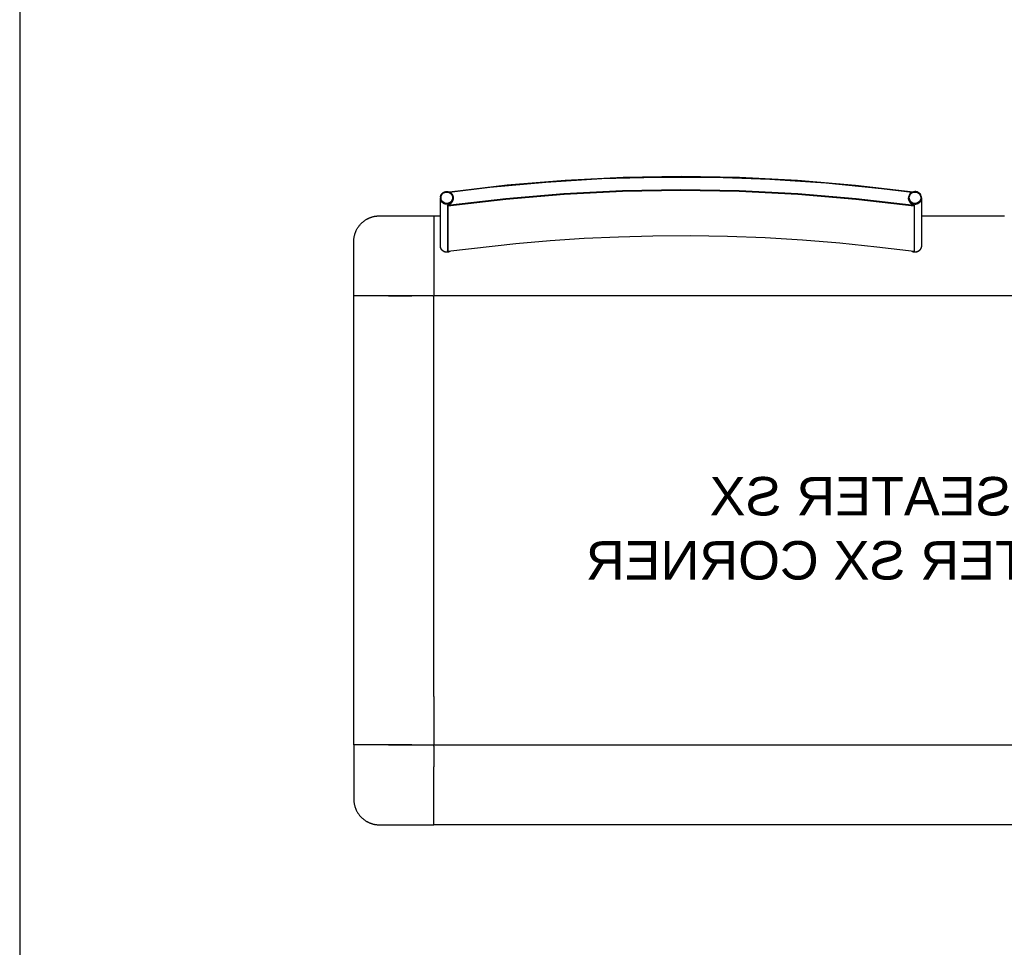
# Model space of a CAD drawing. Header units: millimetres. Extents: x -1470 to 7470, y -12049 to 6674.
# Tile 18 of 58: x -1470 to 65, y -3666 to -2219. Entities that reach past the tile are written whole.
import ezdxf

# ---------------------------------------------------------------- set-up
doc = ezdxf.new("R2010")
doc.units = ezdxf.units.MM
doc.header["$LTSCALE"] = 10
doc.layers.get('0').update_dxf_attribs({"true_color": 0x000000})
doc.styles.add('Arial Normale', font='txt')

msp = doc.modelspace()

# ---------------------------------------------------------------- linework, layer by layer
at = {"color": 18, "linetype": 'Continuous', "lineweight": 25, "true_color": 0x000000}
for p, q in [((-949.6, -2649.9), (-949.5, -2565.2)), ((-826.6, -2649.9), (-949.6, -2649.9)), ((-859.2, -3349.9), (-949.6, -3349.9)), ((-949.6, -3349.9), (-949.5, -3434.7))]:
    msp.add_line(p, q, dxfattribs=at)
at = {"color": 1, "true_color": 0xff0000}
msp.add_lwpolyline([(-1470.5, -5112.7), (7412.8, -5112.7), (7412.8, 674.6), (-1470.5, 674.6)], close=True, dxfattribs=at)
at = {"color": 18, "linetype": 'Continuous', "lineweight": 25, "true_color": 0x000000}
for points in [[(-800.4, -2487.3), (-710.4, -2476.8), (-620.1, -2469.2), (-529.6, -2464.7), (-439, -2463.2), (-348.4, -2464.7), (-257.9, -2469.3), (-167.5, -2476.9), (-77.5, -2487.5)], [(-800.3, -2488.2), (-737.3, -2480.5), (-650.3, -2472.4), (-563.1, -2467), (-475.7, -2464.5), (-388.3, -2464.7), (-300.9, -2467.7), (-213.8, -2473.6), (-126.8, -2482.2), (-79, -2488.2)], [(-803.3, -2508.6), (-712.7, -2497.9), (-621.9, -2490.2), (-530.8, -2485.6), (-439.6, -2484.1), (-348.5, -2485.6), (-257.4, -2490.2), (-166.5, -2497.9), (-76, -2508.6)], [(-803.1, -2509.6), (-712.6, -2498.8), (-621.8, -2491.2), (-530.8, -2486.6), (-439.6, -2485), (-348.5, -2486.6), (-257.5, -2491.2), (-166.6, -2498.8), (-76.1, -2509.6)], [(-814.5, -2495.1), (-814.6, -2496.9)], [(-814.6, -2497.1), (-814.6, -2496.9)], [(-794.6, -2497.1), (-794.6, -2497.4), (-794.7, -2497.8), (-794.7, -2498.1), (-794.7, -2498.5), (-794.8, -2498.8), (-794.9, -2499.2), (-795, -2499.5), (-795, -2499.8), (-795.2, -2500.2), (-795.3, -2500.5), (-795.4, -2500.8), (-795.5, -2501.1), (-795.7, -2501.4), (-795.8, -2501.8), (-796, -2502.1), (-796.2, -2502.3), (-796.4, -2502.6), (-796.6, -2502.9), (-796.8, -2503.2), (-797, -2503.5), (-797.2, -2503.7), (-797.5, -2504), (-797.7, -2504.2), (-798, -2504.5), (-798.2, -2504.7), (-798.5, -2504.9), (-798.8, -2505.1), (-799.1, -2505.3), (-799.4, -2505.5), (-799.7, -2505.7), (-800, -2505.8), (-800.3, -2506), (-800.6, -2506.1), (-800.9, -2506.3), (-801.2, -2506.4), (-801.6, -2506.5), (-801.9, -2506.6), (-802.2, -2506.7), (-802.6, -2506.8), (-802.9, -2506.8), (-803.3, -2506.9), (-803.6, -2506.9), (-803.9, -2507), (-804.3, -2507), (-804.6, -2507), (-805, -2507), (-805.3, -2507), (-805.7, -2506.9), (-806, -2506.9), (-806.4, -2506.8), (-806.7, -2506.8), (-807, -2506.7), (-807.4, -2506.6), (-807.7, -2506.5), (-808, -2506.4), (-808.4, -2506.3), (-808.7, -2506.1), (-809, -2506), (-809.3, -2505.8), (-809.6, -2505.7), (-809.9, -2505.5), (-810.2, -2505.3), (-810.5, -2505.1), (-810.8, -2504.9), (-811, -2504.7), (-811.3, -2504.5), (-811.5, -2504.2), (-811.8, -2504), (-812, -2503.7), (-812.3, -2503.5), (-812.5, -2503.2), (-812.7, -2502.9), (-812.9, -2502.6), (-813.1, -2502.3), (-813.3, -2502.1), (-813.4, -2501.8), (-813.6, -2501.4), (-813.7, -2501.1), (-813.9, -2500.8), (-814, -2500.5), (-814.1, -2500.2), (-814.2, -2499.8), (-814.3, -2499.5), (-814.4, -2499.2), (-814.5, -2498.8), (-814.5, -2498.5), (-814.6, -2498.1), (-814.6, -2497.8), (-814.6, -2497.4), (-814.6, -2497.1)], [(-794.6, -2497.1), (-794.6, -2497.4), (-794.7, -2497.8), (-794.7, -2498.1), (-794.7, -2498.5), (-794.8, -2498.8), (-794.9, -2499.2), (-795, -2499.5), (-795, -2499.8), (-795.2, -2500.2), (-795.3, -2500.5), (-795.4, -2500.8), (-795.5, -2501.1), (-795.7, -2501.4), (-795.8, -2501.7), (-796, -2502.1), (-796.2, -2502.3), (-796.4, -2502.6), (-796.6, -2502.9), (-796.8, -2503.2), (-797, -2503.5), (-797.2, -2503.7), (-797.5, -2504), (-797.7, -2504.2), (-798, -2504.5), (-798.2, -2504.7), (-798.5, -2504.9), (-798.8, -2505.1), (-799.1, -2505.3), (-799.4, -2505.5), (-799.7, -2505.7), (-800, -2505.8), (-800.3, -2506), (-800.6, -2506.1), (-800.9, -2506.3), (-801.2, -2506.4), (-801.6, -2506.5), (-801.9, -2506.6), (-802.2, -2506.7), (-802.6, -2506.8), (-802.9, -2506.8), (-803.3, -2506.9), (-803.6, -2506.9), (-803.9, -2507), (-804.3, -2507), (-804.6, -2507), (-805, -2507), (-805.3, -2507), (-805.7, -2506.9), (-806, -2506.9), (-806.4, -2506.8), (-806.7, -2506.8), (-807, -2506.7), (-807.4, -2506.6), (-807.7, -2506.5), (-808, -2506.4), (-808.4, -2506.3), (-808.7, -2506.1), (-809, -2506), (-809.3, -2505.8), (-809.6, -2505.7), (-809.9, -2505.5), (-810.2, -2505.3), (-810.5, -2505.1), (-810.8, -2504.9), (-811, -2504.7), (-811.3, -2504.5), (-811.5, -2504.2), (-811.8, -2504), (-812, -2503.7), (-812.3, -2503.5), (-812.5, -2503.2), (-812.7, -2502.9), (-812.9, -2502.6), (-813.1, -2502.3), (-813.3, -2502.1), (-813.4, -2501.7), (-813.6, -2501.4), (-813.7, -2501.1), (-813.9, -2500.8), (-814, -2500.5), (-814.1, -2500.2), (-814.2, -2499.8), (-814.3, -2499.5), (-814.4, -2499.2), (-814.5, -2498.8), (-814.5, -2498.5), (-814.6, -2498.1), (-814.6, -2497.8), (-814.6, -2497.4), (-814.6, -2497.1)], [(-814.6, -2571.8), (-814.6, -2497.1)], [(-814.5, -2495.1), (-814.4, -2494.7), (-814.3, -2494.4), (-814.2, -2494.1), (-814.1, -2493.7), (-814, -2493.4), (-813.8, -2493.1), (-813.7, -2492.8), (-813.5, -2492.4), (-813.4, -2492.1), (-813.2, -2491.8), (-813, -2491.5), (-812.8, -2491.3), (-812.6, -2491), (-812.4, -2490.7), (-812.1, -2490.4), (-811.9, -2490.2), (-811.7, -2489.9), (-811.4, -2489.7), (-811.2, -2489.5), (-810.9, -2489.2), (-810.6, -2489), (-810.3, -2488.8), (-810, -2488.6), (-809.7, -2488.4), (-809.4, -2488.3), (-809.1, -2488.1), (-808.8, -2488), (-808.5, -2487.8), (-808.2, -2487.7), (-807.8, -2487.6), (-807.5, -2487.5), (-807.2, -2487.4), (-806.8, -2487.3), (-806.5, -2487.2), (-806.1, -2487.2), (-805.8, -2487.1), (-805.5, -2487.1), (-805.1, -2487.1), (-804.8, -2487.1), (-804.4, -2487.1), (-804.1, -2487.1), (-803.7, -2487.1), (-803.4, -2487.1), (-803, -2487.2), (-802.7, -2487.2), (-802.3, -2487.3), (-802, -2487.4), (-801.7, -2487.5), (-801.3, -2487.6), (-801, -2487.7), (-800.7, -2487.9), (-800.4, -2488), (-800, -2488.2), (-799.7, -2488.3), (-799.4, -2488.5), (-799.1, -2488.7), (-798.9, -2488.9), (-798.6, -2489.1), (-798.3, -2489.3), (-798, -2489.5), (-797.8, -2489.8), (-797.5, -2490), (-797.3, -2490.3), (-797.1, -2490.5), (-796.8, -2490.8), (-796.6, -2491.1), (-796.4, -2491.4), (-796.2, -2491.6), (-796, -2491.9), (-795.9, -2492.2), (-795.7, -2492.6), (-795.6, -2492.9), (-795.4, -2493.2), (-795.3, -2493.5), (-795.2, -2493.8), (-795.1, -2494.2), (-795, -2494.5), (-794.9, -2494.9), (-794.8, -2495.2), (-794.7, -2495.5), (-794.7, -2495.9), (-794.7, -2496.2), (-794.6, -2496.6), (-794.6, -2496.9)], [(-794.7, -2497.1), (-794.7, -2498), (-794.7, -2498.3), (-794.7, -2498.5), (-794.8, -2498.7), (-794.8, -2498.9), (-794.8, -2499.1), (-794.8, -2499.3), (-794.9, -2499.4), (-794.9, -2499.6), (-794.9, -2499.7), (-795, -2499.9), (-795.1, -2500.2), (-795.2, -2500.4), (-795.3, -2500.7), (-795.4, -2501), (-795.5, -2501.3), (-795.7, -2501.7), (-795.8, -2502.1), (-796, -2502.5), (-796.2, -2502.7), (-796.3, -2502.9), (-796.4, -2503.1), (-796.5, -2503.3), (-796.6, -2503.5), (-796.7, -2503.7), (-797, -2504), (-797.2, -2504.4), (-797.4, -2504.6), (-797.6, -2504.8), (-797.8, -2505), (-798, -2505.2), (-798.2, -2505.4), (-798.4, -2505.6), (-798.6, -2505.8), (-798.8, -2506), (-799, -2506.2), (-799.2, -2506.4), (-799.4, -2506.5), (-799.6, -2506.7), (-799.8, -2506.9), (-800.1, -2507), (-800.3, -2507.2), (-800.5, -2507.3), (-800.8, -2507.5), (-801.2, -2507.7), (-801.5, -2507.9), (-801.9, -2508), (-802.2, -2508.2), (-802.6, -2508.3), (-802.9, -2508.5), (-803.3, -2508.6)], [(-800.4, -2487.3), (-800.4, -2488.1)], [(-800.3, -2488), (-800.4, -2487.3)], [(-794.6, -2496.9), (-794.6, -2497.1)], [(-794.6, -2497.1), (-794.6, -2497.1)], [(-84.6, -2497.1), (-84.6, -2496.9)], [(-64.6, -2497.1), (-64.6, -2497.4), (-64.7, -2497.8), (-64.7, -2498.1), (-64.7, -2498.5), (-64.8, -2498.8), (-64.9, -2499.2), (-65, -2499.5), (-65, -2499.8), (-65.2, -2500.2), (-65.3, -2500.5), (-65.4, -2500.8), (-65.5, -2501.1), (-65.7, -2501.4), (-65.8, -2501.7), (-66, -2502.1), (-66.2, -2502.3), (-66.4, -2502.6), (-66.6, -2502.9), (-66.8, -2503.2), (-67, -2503.5), (-67.2, -2503.7), (-67.5, -2504), (-67.7, -2504.2), (-68, -2504.5), (-68.2, -2504.7), (-68.5, -2504.9), (-68.8, -2505.1), (-69.1, -2505.3), (-69.4, -2505.5), (-69.7, -2505.7), (-70, -2505.8), (-70.3, -2506), (-70.6, -2506.1), (-70.9, -2506.3), (-71.2, -2506.4), (-71.6, -2506.5), (-71.9, -2506.6), (-72.2, -2506.7), (-72.6, -2506.8), (-72.9, -2506.8), (-73.3, -2506.9), (-73.6, -2506.9), (-73.9, -2507), (-74.3, -2507), (-74.6, -2507), (-75, -2507), (-75.3, -2507), (-75.7, -2506.9), (-76, -2506.9), (-76.4, -2506.8), (-76.7, -2506.8), (-77, -2506.7), (-77.4, -2506.6), (-77.7, -2506.5), (-78, -2506.4), (-78.4, -2506.3), (-78.7, -2506.1), (-79, -2506), (-79.3, -2505.8), (-79.6, -2505.7), (-79.9, -2505.5), (-80.2, -2505.3), (-80.5, -2505.1), (-80.8, -2504.9), (-81, -2504.7), (-81.3, -2504.5), (-81.5, -2504.2), (-81.8, -2504), (-82, -2503.7), (-82.3, -2503.5), (-82.5, -2503.2), (-82.7, -2502.9), (-82.9, -2502.6), (-83.1, -2502.3), (-83.3, -2502.1), (-83.4, -2501.7), (-83.6, -2501.4), (-83.7, -2501.1), (-83.9, -2500.8), (-84, -2500.5), (-84.1, -2500.2), (-84.2, -2499.8), (-84.3, -2499.5), (-84.4, -2499.2), (-84.5, -2498.8), (-84.5, -2498.5), (-84.6, -2498.1), (-84.6, -2497.8), (-84.6, -2497.4), (-84.6, -2497.1)], [(-76, -2508.6), (-76.3, -2508.5), (-76.6, -2508.4), (-76.9, -2508.3), (-77.1, -2508.2), (-77.4, -2508), (-77.7, -2507.9), (-78, -2507.8), (-78.2, -2507.6), (-78.5, -2507.5), (-78.8, -2507.3), (-79, -2507.1), (-79.3, -2506.9), (-79.6, -2506.8), (-79.8, -2506.6), (-80.1, -2506.3), (-80.4, -2506.1), (-80.5, -2506), (-80.7, -2505.8), (-80.9, -2505.7), (-81, -2505.5), (-81.2, -2505.3), (-81.4, -2505.1), (-81.5, -2505), (-81.7, -2504.8), (-81.8, -2504.6), (-82, -2504.4), (-82.1, -2504.2), (-82.3, -2504), (-82.4, -2503.8), (-82.6, -2503.6), (-82.7, -2503.4), (-82.9, -2503.2), (-83, -2502.8), (-83.2, -2502.5), (-83.4, -2502.1), (-83.6, -2501.8), (-83.7, -2501.4), (-83.9, -2501.1), (-84, -2500.7), (-84.2, -2500.3), (-84.3, -2500), (-84.3, -2499.6), (-84.4, -2499.3), (-84.5, -2499.2), (-84.5, -2499), (-84.5, -2498.8), (-84.6, -2498.7), (-84.6, -2498.5), (-84.6, -2498.3), (-84.6, -2498.2), (-84.6, -2498), (-84.6, -2497.8), (-84.6, -2497.8), (-84.6, -2497.7), (-84.6, -2497.5), (-84.6, -2497.1)], [(-84.6, -2497.1), (-84.6, -2497.1)], [(-64.6, -2496.9), (-64.6, -2497.1)], [(-64.6, -2497.1), (-64.6, -2571.8)], [(-803.3, -2508.6), (-803.3, -2579.8)], [(-803.1, -2509.6), (-803.3, -2508.6)], [(-803.1, -2509.6), (-803.1, -2580.8)], [(-76.1, -2509.6), (-76, -2508.6)], [(-76.1, -2509.6), (-76.1, -2580.8)], [(-76, -2508.6), (-76, -2579.8)], [(-949.5, -2565.2), (-949.5, -2563.7), (-949.4, -2562.3), (-949.3, -2560.9), (-949.3, -2560.2), (-949.2, -2559.5), (-949.1, -2558.7), (-948.9, -2557.9), (-948.8, -2557.2), (-948.6, -2556.4), (-948.4, -2555.6), (-948.2, -2554.8), (-948, -2554), (-947.8, -2553.3), (-947.6, -2552.6), (-947.3, -2551.9), (-947.1, -2551.2), (-946.8, -2550.5), (-946.5, -2549.8), (-946.3, -2549.1), (-946, -2548.4), (-945.7, -2547.8), (-945.2, -2546.8), (-944.7, -2545.9), (-944.2, -2545), (-943.7, -2544.1), (-943.1, -2543.2), (-942.5, -2542.3), (-941.8, -2541.4), (-941.2, -2540.5), (-940.5, -2539.6), (-939.7, -2538.8), (-939, -2537.9), (-938.2, -2537.1), (-937.6, -2536.5), (-937, -2535.9), (-936.4, -2535.3), (-935.7, -2534.8), (-935.1, -2534.2), (-934.4, -2533.7), (-933.8, -2533.2), (-933.1, -2532.7), (-932.5, -2532.2), (-931.8, -2531.7), (-931.1, -2531.3), (-930.4, -2530.9), (-929.7, -2530.4), (-929, -2530), (-928.3, -2529.7), (-927.6, -2529.3), (-926.9, -2528.9), (-926.1, -2528.6), (-925.4, -2528.3), (-924.7, -2528), (-923.9, -2527.7), (-923.2, -2527.4), (-922.4, -2527.1), (-921.7, -2526.9), (-920.9, -2526.6), (-920.2, -2526.4), (-919.4, -2526.2), (-918.6, -2526), (-917.9, -2525.9), (-917.1, -2525.7), (-916.3, -2525.6), (-915.5, -2525.4), (-914.7, -2525.3), (-913.9, -2525.3), (-913, -2525.2), (-912.2, -2525.1), (-910.5, -2525), (-908.9, -2525), (-824.6, -2524.9)], [(-824.6, -2524.9), (-814.6, -2524.9)], [(-824.6, -2524.9), (-824.6, -2534.9)], [(-64.6, -2524.9), (65, -2524.9)], [(-824.6, -2534.9), (-824.6, -2615.3)], [(-76.1, -2580.8), (-134, -2573.6), (-192, -2567.6), (-250.2, -2562.9), (-308.4, -2559.4), (-366.7, -2557.2), (-425, -2556.3), (-483.4, -2556.6), (-536.8, -2558), (-590.3, -2560.4), (-643.6, -2563.9), (-696.9, -2568.5), (-803.1, -2580.8)], [(-800, -2580.5), (-800.3, -2580.6), (-800.6, -2580.8), (-800.9, -2580.9), (-801.2, -2581), (-801.6, -2581.2), (-801.9, -2581.3), (-802.2, -2581.3), (-802.6, -2581.4), (-802.9, -2581.5), (-803.3, -2581.5), (-803.6, -2581.6), (-803.9, -2581.6), (-804.3, -2581.6), (-804.6, -2581.6), (-805, -2581.6), (-805.3, -2581.6), (-805.7, -2581.6), (-806, -2581.5), (-806.4, -2581.5), (-806.7, -2581.4), (-807, -2581.3), (-807.4, -2581.3), (-807.7, -2581.2), (-808, -2581), (-808.4, -2580.9), (-808.7, -2580.8), (-809, -2580.6), (-809.3, -2580.5), (-809.6, -2580.3), (-809.9, -2580.1), (-810.2, -2580), (-810.5, -2579.8), (-810.7, -2579.6), (-811, -2579.3), (-811.3, -2579.1), (-811.5, -2578.9), (-811.8, -2578.6), (-812, -2578.4), (-812.2, -2578.1), (-812.5, -2577.9), (-812.7, -2577.6), (-812.9, -2577.3), (-813.1, -2577), (-813.3, -2576.7), (-813.4, -2576.4), (-813.6, -2576.1), (-813.7, -2575.8), (-813.9, -2575.5), (-814, -2575.2), (-814.1, -2574.8), (-814.2, -2574.5), (-814.3, -2574.2), (-814.4, -2573.8), (-814.5, -2573.5), (-814.5, -2573.1), (-814.6, -2572.8), (-814.6, -2572.5), (-814.6, -2572.1), (-814.6, -2571.8)], [(-800.1, -2580.5), (-800.4, -2580.7), (-800.7, -2580.8), (-801, -2581), (-801.3, -2581.1), (-801.7, -2581.2), (-802, -2581.3), (-802.3, -2581.4), (-802.7, -2581.4), (-803, -2581.5), (-803.3, -2581.6), (-803.7, -2581.6), (-804, -2581.6), (-804.4, -2581.6), (-804.7, -2581.6), (-805.1, -2581.6), (-805.4, -2581.6), (-805.7, -2581.6), (-806.1, -2581.5), (-806.4, -2581.5), (-806.8, -2581.4), (-807.1, -2581.3), (-807.4, -2581.2), (-807.8, -2581.1), (-808.1, -2581), (-808.4, -2580.9), (-808.7, -2580.8), (-809, -2580.6), (-809.3, -2580.5), (-809.6, -2580.3), (-809.9, -2580.1), (-810.2, -2579.9), (-810.5, -2579.7), (-810.8, -2579.5), (-811.1, -2579.3), (-811.3, -2579.1), (-811.6, -2578.8), (-811.8, -2578.6), (-812, -2578.4), (-812.3, -2578.1), (-812.5, -2577.8), (-812.7, -2577.6), (-812.9, -2577.3), (-813.1, -2577), (-813.3, -2576.7), (-813.4, -2576.4), (-813.6, -2576.1), (-813.7, -2575.8), (-813.9, -2575.5), (-814, -2575.1), (-814.1, -2574.8), (-814.2, -2574.5), (-814.3, -2574.2), (-814.4, -2573.8), (-814.5, -2573.5), (-814.5, -2573.1), (-814.6, -2572.8), (-814.6, -2572.5), (-814.6, -2572.1), (-814.6, -2571.8)], [(-814.6, -2571.9), (-814.6, -2571.8)], [(-799.7, -2580.5), (-800, -2580.7), (-800.3, -2580.8), (-800.6, -2581), (-800.9, -2581.1), (-801.2, -2581.2), (-801.6, -2581.3), (-801.9, -2581.4), (-802.2, -2581.5), (-802.6, -2581.6), (-802.9, -2581.7), (-803.2, -2581.7), (-803.6, -2581.8), (-803.9, -2581.8), (-804.3, -2581.8), (-804.6, -2581.8), (-805, -2581.8), (-805.3, -2581.8), (-805.7, -2581.8), (-806, -2581.7), (-806.3, -2581.7), (-806.7, -2581.6), (-807, -2581.5), (-807.4, -2581.4), (-807.7, -2581.3), (-808, -2581.2), (-808.3, -2581.1), (-808.7, -2581), (-809, -2580.8), (-809.3, -2580.7), (-809.6, -2580.5), (-809.9, -2580.3), (-810.2, -2580.1), (-810.5, -2579.9), (-810.7, -2579.7), (-811, -2579.5), (-811.3, -2579.3), (-811.5, -2579.1), (-811.8, -2578.8), (-812, -2578.6), (-812.2, -2578.3), (-812.5, -2578), (-812.7, -2577.8), (-812.9, -2577.5), (-813.1, -2577.2), (-813.2, -2576.9), (-813.4, -2576.6), (-813.6, -2576.3), (-813.7, -2576), (-813.9, -2575.7), (-814, -2575.3), (-814.1, -2575), (-814.2, -2574.7), (-814.3, -2574.3), (-814.4, -2574), (-814.5, -2573.7), (-814.5, -2573.3), (-814.6, -2573), (-814.6, -2572.6), (-814.6, -2572.3), (-814.6, -2571.9)], [(-65.2, -2575.3), (-65.4, -2575.6), (-65.5, -2575.9), (-65.7, -2576.3), (-65.8, -2576.6), (-66, -2576.9), (-66.2, -2577.2), (-66.4, -2577.4), (-66.6, -2577.7), (-66.8, -2578), (-67, -2578.3), (-67.2, -2578.5), (-67.5, -2578.8), (-67.7, -2579), (-68, -2579.3), (-68.2, -2579.5), (-68.5, -2579.7), (-68.8, -2579.9), (-69, -2580.1), (-69.3, -2580.3), (-69.6, -2580.5), (-69.9, -2580.6), (-70.2, -2580.8), (-70.6, -2580.9), (-70.9, -2581.1), (-71.2, -2581.2), (-71.5, -2581.3), (-71.8, -2581.4), (-72.2, -2581.5), (-72.5, -2581.6), (-72.9, -2581.6), (-73.2, -2581.7), (-73.5, -2581.7), (-73.9, -2581.8), (-74.2, -2581.8), (-74.6, -2581.8), (-74.9, -2581.8), (-75.3, -2581.8), (-75.6, -2581.8), (-75.9, -2581.7), (-76.3, -2581.7), (-76.6, -2581.6), (-77, -2581.5), (-77.3, -2581.4), (-77.6, -2581.3), (-78, -2581.2), (-78.3, -2581.1), (-78.6, -2581), (-78.9, -2580.8), (-79.2, -2580.7), (-79.5, -2580.5), (-79.8, -2580.4)], [(-64.6, -2571.8), (-64.6, -2572.1), (-64.7, -2572.5), (-64.7, -2572.8), (-64.7, -2573.1), (-64.8, -2573.5), (-64.9, -2573.8), (-65, -2574.2), (-65, -2574.5), (-65.1, -2574.8), (-65.3, -2575.1), (-65.4, -2575.5), (-65.5, -2575.8), (-65.7, -2576.1), (-65.8, -2576.4), (-66, -2576.7), (-66.2, -2577), (-66.4, -2577.3), (-66.6, -2577.6), (-66.8, -2577.8), (-67, -2578.1), (-67.2, -2578.4), (-67.5, -2578.6), (-67.7, -2578.8), (-68, -2579.1), (-68.2, -2579.3), (-68.5, -2579.5), (-68.8, -2579.7), (-69, -2579.9), (-69.3, -2580.1), (-69.6, -2580.3), (-69.9, -2580.5), (-70.2, -2580.6), (-70.5, -2580.8), (-70.9, -2580.9), (-71.2, -2581), (-71.5, -2581.1), (-71.8, -2581.2), (-72.2, -2581.3), (-72.5, -2581.4), (-72.8, -2581.5), (-73.2, -2581.5), (-73.5, -2581.6), (-73.9, -2581.6), (-74.2, -2581.6), (-74.6, -2581.6), (-74.9, -2581.6), (-75.2, -2581.6), (-75.6, -2581.6), (-75.9, -2581.6), (-76.3, -2581.5), (-76.6, -2581.4), (-76.9, -2581.4), (-77.3, -2581.3), (-77.6, -2581.2), (-77.9, -2581.1), (-78.3, -2581), (-78.6, -2580.8), (-78.9, -2580.7), (-79.2, -2580.5), (-79.5, -2580.4)], [(-64.6, -2571.8), (-64.6, -2572.1), (-64.7, -2572.5), (-64.7, -2572.8), (-64.7, -2573.1), (-64.8, -2573.5), (-64.9, -2573.8), (-65, -2574.2), (-65, -2574.5), (-65.1, -2574.8), (-65.3, -2575.1), (-65.4, -2575.5), (-65.5, -2575.8), (-65.7, -2576.1), (-65.8, -2576.4), (-66, -2576.7), (-66.2, -2577), (-66.4, -2577.3), (-66.6, -2577.6), (-66.8, -2577.8), (-67, -2578.1), (-67.2, -2578.4), (-67.5, -2578.6), (-67.7, -2578.9), (-68, -2579.1), (-68.2, -2579.3), (-68.5, -2579.5), (-68.8, -2579.7), (-69, -2579.9), (-69.3, -2580.1), (-69.6, -2580.3), (-69.9, -2580.5), (-70.2, -2580.6), (-70.6, -2580.8), (-70.9, -2580.9), (-71.2, -2581), (-71.5, -2581.1), (-71.8, -2581.2), (-72.2, -2581.3), (-72.5, -2581.4), (-72.9, -2581.5), (-73.2, -2581.5), (-73.5, -2581.6), (-73.9, -2581.6), (-74.2, -2581.6), (-74.6, -2581.6), (-74.9, -2581.6), (-75.3, -2581.6), (-75.6, -2581.6), (-75.9, -2581.6), (-76.3, -2581.5), (-76.6, -2581.4), (-77, -2581.4), (-77.3, -2581.3), (-77.6, -2581.2), (-78, -2581.1), (-78.3, -2580.9), (-78.6, -2580.8), (-78.9, -2580.7), (-79.2, -2580.5)], [(-64.6, -2571.8), (-64.6, -2571.9)], [(-803.1, -2580.8), (-803.3, -2579.8)], [(-76.1, -2580.8), (-76, -2579.8)], [(-824.6, -2615.3), (-824.6, -2647.9)], [(-895.7, -2649.9), (-859.2, -2649.9)], [(-826.6, -2649.9), (-824.6, -2649.9)], [(-824.6, -2647.9), (-824.6, -2649.9)], [(-824.6, -3274.9), (-824.6, -2649.9)], [(-774.6, -2649.9), (-824.6, -2649.9)], [(825.4, -2649.9), (-774.6, -2649.9)], [(-824.6, -3274.9), (-824.6, -3349.7)], [(-895.7, -3349.9), (-826.6, -3349.9)], [(-826.6, -3349.9), (-824.6, -3349.9)], [(-824.6, -3349.9), (-774.6, -3349.9)], [(-824.6, -3351.3), (-824.6, -3351)], [(-824.6, -3351.9), (-824.6, -3351.3)], [(-824.6, -3351.9), (-824.6, -3384.5)], [(-774.6, -3349.9), (825.4, -3349.9)], [(-824.6, -3464.9), (-824.6, -3384.5)], [(-949.5, -3434.7), (-949.5, -3436.1), (-949.4, -3437.5), (-949.3, -3438.9), (-949.3, -3439.6), (-949.2, -3440.3), (-949.1, -3441.1), (-948.9, -3441.9), (-948.8, -3442.7), (-948.6, -3443.5), (-948.4, -3444.2), (-948.2, -3445), (-948, -3445.8), (-947.8, -3446.6), (-947.6, -3447.3), (-947.3, -3448), (-947.1, -3448.7), (-946.8, -3449.3), (-946.5, -3450), (-946.3, -3450.7), (-946, -3451.4), (-945.7, -3452.1), (-945.2, -3453), (-944.7, -3453.9), (-944.2, -3454.8), (-943.7, -3455.7), (-943.1, -3456.6), (-942.5, -3457.5), (-941.8, -3458.4), (-941.2, -3459.3), (-940.5, -3460.2), (-939.7, -3461.1), (-939, -3461.9), (-938.2, -3462.8), (-937.6, -3463.3), (-937, -3463.9), (-936.4, -3464.5), (-935.7, -3465.1), (-935.1, -3465.6), (-934.4, -3466.1), (-933.8, -3466.6), (-933.1, -3467.1), (-932.5, -3467.6), (-931.8, -3468.1), (-931.1, -3468.5), (-930.4, -3469), (-929.7, -3469.4), (-929, -3469.8), (-928.3, -3470.2), (-927.6, -3470.5), (-926.9, -3470.9), (-926.1, -3471.2), (-925.4, -3471.6), (-924.7, -3471.9), (-923.9, -3472.2), (-923.2, -3472.4), (-922.4, -3472.7), (-921.7, -3473), (-920.9, -3473.2), (-920.2, -3473.4), (-919.4, -3473.6), (-918.6, -3473.8), (-917.9, -3474), (-917.1, -3474.1), (-916.3, -3474.3), (-915.5, -3474.4), (-914.2, -3474.5), (-912.9, -3474.7), (-911.6, -3474.8), (-910.2, -3474.8), (-907.4, -3474.8), (-824.6, -3474.9)], [(-824.6, -3474.9), (-824.6, -3464.9)], [(825.4, -3474.9), (-824.6, -3474.9)]]:
    msp.add_lwpolyline(points, dxfattribs=at)
at = {"color": 8, "linetype": 'Continuous', "lineweight": 25, "true_color": 0x808080}
msp.add_lwpolyline([(-794.6, -2496.9), (-794.6, -2497.3), (-794.7, -2497.6), (-794.7, -2498), (-794.7, -2498.3), (-794.8, -2498.6), (-794.9, -2499), (-795, -2499.3), (-795, -2499.7), (-795.2, -2500), (-795.3, -2500.3), (-795.4, -2500.6), (-795.5, -2501), (-795.7, -2501.3), (-795.8, -2501.6), (-796, -2501.9), (-796.2, -2502.2), (-796.4, -2502.5), (-796.6, -2502.7), (-796.8, -2503), (-797, -2503.3), (-797.2, -2503.6), (-797.5, -2503.8), (-797.7, -2504), (-798, -2504.3), (-798.2, -2504.5), (-798.5, -2504.7), (-798.8, -2504.9), (-799.1, -2505.1), (-799.4, -2505.3), (-799.7, -2505.5), (-800, -2505.7), (-800.3, -2505.8), (-800.6, -2506), (-800.9, -2506.1), (-801.2, -2506.2), (-801.6, -2506.3), (-801.9, -2506.4), (-802.2, -2506.5), (-802.6, -2506.6), (-802.9, -2506.7), (-803.3, -2506.7), (-803.6, -2506.8), (-803.9, -2506.8), (-804.3, -2506.8), (-804.6, -2506.8), (-805, -2506.8), (-805.3, -2506.8), (-805.7, -2506.8), (-806, -2506.7), (-806.4, -2506.7), (-806.7, -2506.6), (-807, -2506.5), (-807.4, -2506.4), (-807.7, -2506.3), (-808, -2506.2), (-808.4, -2506.1), (-808.7, -2506), (-809, -2505.8), (-809.3, -2505.7), (-809.6, -2505.5), (-809.9, -2505.3), (-810.2, -2505.1), (-810.5, -2504.9), (-810.8, -2504.7), (-811, -2504.5), (-811.3, -2504.3), (-811.5, -2504), (-811.8, -2503.8), (-812, -2503.6), (-812.3, -2503.3), (-812.5, -2503), (-812.7, -2502.7), (-812.9, -2502.5), (-813.1, -2502.2), (-813.3, -2501.9), (-813.4, -2501.6), (-813.6, -2501.3), (-813.7, -2501), (-813.9, -2500.6), (-814, -2500.3), (-814.1, -2500), (-814.2, -2499.7), (-814.3, -2499.3), (-814.4, -2499), (-814.5, -2498.6), (-814.5, -2498.3), (-814.6, -2498), (-814.6, -2497.6), (-814.6, -2497.3), (-814.6, -2496.9)], dxfattribs=at)
at = {"color": 18, "linetype": 'Continuous', "lineweight": 25, "true_color": 0x000000}
for points in [[(-813.5, -2495.1), (-813, -2493.4), (-812.1, -2491.8), (-810.9, -2490.4), (-809.5, -2489.3), (-807.9, -2488.5), (-806.1, -2488), (-804.3, -2487.9), (-802.5, -2488.1), (-800.8, -2488.7), (-799.2, -2489.7), (-797.9, -2490.9), (-796.8, -2492.4), (-796.1, -2494), (-795.7, -2495.7), (-795.7, -2497.5), (-796, -2499.3), (-796.7, -2501), (-797.7, -2502.4), (-799, -2503.7), (-800.6, -2504.7), (-802.3, -2505.3), (-804.1, -2505.6), (-805.9, -2505.5), (-807.6, -2505.1), (-809.3, -2504.3), (-810.7, -2503.3), (-812, -2501.9), (-812.9, -2500.4), (-813.4, -2498.7), (-813.6, -2496.9)], [(-84.6, -2496.9), (-84.5, -2498.8), (-83.9, -2500.6), (-83, -2502.3), (-81.9, -2503.7), (-80.4, -2504.9), (-78.8, -2505.9), (-77, -2506.5), (-75.1, -2506.8), (-73.2, -2506.7), (-71.4, -2506.2), (-69.6, -2505.5), (-68.1, -2504.4), (-66.8, -2503), (-65.7, -2501.4), (-65, -2499.7), (-64.7, -2497.9), (-64.7, -2496), (-65, -2494.2), (-65.7, -2492.4), (-66.8, -2490.8), (-68.1, -2489.5), (-69.6, -2488.4), (-71.4, -2487.6), (-73.2, -2487.2), (-75.1, -2487.1), (-77, -2487.4), (-78.8, -2488), (-80.4, -2488.9), (-81.9, -2490.1), (-83, -2491.6), (-83.9, -2493.3), (-84.5, -2495.1)], [(-83.6, -2496.8), (-83.4, -2495), (-82.9, -2493.3), (-82, -2491.7), (-80.8, -2490.3), (-79.4, -2489.2), (-77.8, -2488.4), (-76, -2488), (-74.2, -2487.9), (-72.4, -2488.2), (-70.7, -2488.8), (-69.1, -2489.7), (-67.8, -2491), (-66.8, -2492.5), (-66, -2494.1), (-65.7, -2495.9), (-65.7, -2497.6), (-66, -2499.4), (-66.8, -2501.1), (-67.8, -2502.5), (-69.1, -2503.8), (-70.7, -2504.7), (-72.4, -2505.3), (-74.2, -2505.6), (-76, -2505.5), (-77.8, -2505.1), (-79.4, -2504.3), (-80.8, -2503.2), (-82, -2501.8), (-82.9, -2500.2), (-83.4, -2498.5)]]:
    msp.add_lwpolyline(points, close=True, dxfattribs=at)
msp.add_lwpolyline([(-949.6, -3349.9), (-949.6, -2649.9)])

# ---------------------------------------------------------------- texts
at = {"extrusion": (0, 0, -1), "char_height": 60, "attachment_point": 2, "text_direction": (-1, 0, 0), "style": 'Arial Normale'}
for s, insert, width in [('SOFA 2 SEATER SX', (1.3, -2932.3), 1689.783), ('SOFA 2 SEATER SX CORNER', (1.3, -3032.3), 2458.696)]:
    msp.add_mtext(s, dxfattribs=dict(at, insert=insert, width=width))

doc.saveas('drawing.dxf')
